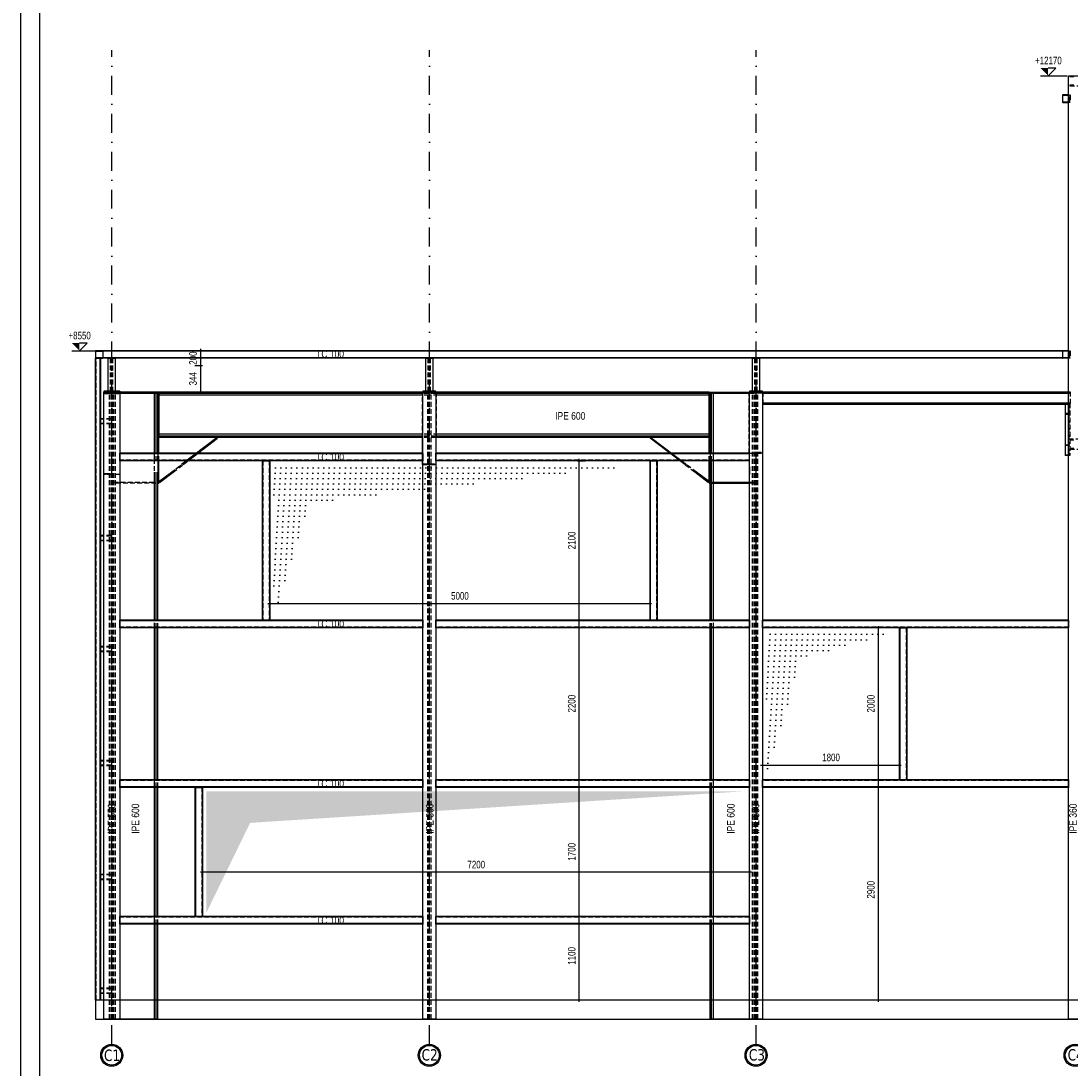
# Model space of a CAD drawing. Extents: x 293186 to 369035, y -341273 to -122059.
# Tile 25 of 64: x 293186 to 307007, y -233082 to -219296. Entities that reach past the tile are written whole.
import ezdxf

# ---------------------------------------------------------------- set-up
doc = ezdxf.new("R2010")
doc.units = 0
doc.header["$LTSCALE"] = 50
doc.linetypes.add('DASHDOT', pattern=[10, 5, -2.5, 0, -2.5])
doc.linetypes.add('HIDDEN', pattern=[1.875, 1.25, -0.625])
doc.layers.add('ECHELLE_1_50', color=7, linetype='CONTINUOUS')
doc.styles.add('ARIAL', font='txt')
doc.styles.add('TAHOMA', font='txt')
pattern_1 = [(0, (0, 0), (75, 70.7), [0, -70.7])]

# ---------------------------------------------------------------- blocks, each defined once
blk = doc.blocks.new('*D198')
at = {"layer": 'ECHELLE_1_50', "color": 150}
for p, q in [((306606, -220016), (306956, -220016)), ((306706, -220016), (306806, -219916)), ((306806, -219916), (306706, -219916))]:
    blk.add_line(p, q, dxfattribs=at)
blk.add_solid([(306706, -220016), (306706, -219916), (306606, -219916)], dxfattribs=at)
at = {"layer": 'ECHELLE_1_50', "color": 26, "style": 'ARIAL', "width": 0.75}
blk.add_text('+12170', height=100, dxfattribs=at).set_placement((306533, -219866))
blk = doc.blocks.new('*D202')
at = {"layer": 'ECHELLE_1_50', "color": 150}
for p, q in [((293955, -223637), (294055, -223537)), ((294055, -223537), (293955, -223537)), ((293855, -223637), (294205, -223637))]:
    blk.add_line(p, q, dxfattribs=at)
blk.add_solid([(293955, -223637), (293955, -223537), (293855, -223537)], dxfattribs=at)
at = {"layer": 'ECHELLE_1_50', "color": 26, "style": 'ARIAL', "width": 0.75}
blk.add_text('+8550', height=100, dxfattribs=at).set_placement((293811, -223487))
blk = doc.blocks.new('*D220')
at = {"layer": 'ECHELLE_1_50'}
h = blk.add_hatch(color=150, dxfattribs=at)
edge = h.paths.add_edge_path()
edge.add_arc((295550, -223837), 6.25, 0, 360)
h = blk.add_hatch(color=150, dxfattribs=at)
edge = h.paths.add_edge_path()
edge.add_arc((295550, -224181), 6.25, 0, 360)
at = {"layer": 'ECHELLE_1_50', "color": 150}
for p, q in [((295575, -223837), (295475, -223837)), ((295550, -223812), (295550, -224206)), ((295575, -224181), (295475, -224181))]:
    blk.add_line(p, q, dxfattribs=at)
at = {"layer": 'ECHELLE_1_50', "color": 26, "style": 'ARIAL', "width": 0.75}
blk.add_text('344', height=100, rotation=90, dxfattribs=at).set_placement((295500, -224094))
blk = doc.blocks.new('*D221')
at = {"layer": 'ECHELLE_1_50'}
h = blk.add_hatch(color=150, dxfattribs=at)
edge = h.paths.add_edge_path()
edge.add_arc((295550, -223637), 6.25, 0, 360)
h = blk.add_hatch(color=150, dxfattribs=at)
edge = h.paths.add_edge_path()
edge.add_arc((295550, -223837), 6.25, 0, 360)
at = {"layer": 'ECHELLE_1_50', "color": 150}
for p, q in [((295550, -223612), (295550, -223862)), ((295575, -223637), (295475, -223637)), ((295575, -223837), (295475, -223837))]:
    blk.add_line(p, q, dxfattribs=at)
at = {"layer": 'ECHELLE_1_50', "color": 26, "style": 'ARIAL', "width": 0.75}
blk.add_text('200', height=100, rotation=90, dxfattribs=at).set_placement((295500, -223822))
blk = doc.blocks.new('*D225')
at = {"layer": 'ECHELLE_1_50'}
h = blk.add_hatch(color=150, dxfattribs=at)
edge = h.paths.add_edge_path()
edge.add_arc((295576, -230503), 6.25, 0, 360)
h = blk.add_hatch(color=150, dxfattribs=at)
edge = h.paths.add_edge_path()
edge.add_arc((302776, -230503), 6.25, 0, 360)
at = {"layer": 'ECHELLE_1_50', "color": 150}
for p, q in [((302801, -230503), (295551, -230503)), ((295576, -230478), (295576, -230578)), ((302776, -230478), (302776, -230578))]:
    blk.add_line(p, q, dxfattribs=at)
at = {"layer": 'ECHELLE_1_50', "color": 26, "style": 'ARIAL', "width": 0.75}
blk.add_text('7200', height=100, dxfattribs=at).set_placement((299062, -230453))
blk = doc.blocks.new('*D226')
at = {"layer": 'ECHELLE_1_50'}
h = blk.add_hatch(color=150, dxfattribs=at)
edge = h.paths.add_edge_path()
edge.add_arc((300535, -231087), 6.25, 0, 360)
h = blk.add_hatch(color=150, dxfattribs=at)
edge = h.paths.add_edge_path()
edge.add_arc((300535, -232187), 6.25, 0, 360)
at = {"layer": 'ECHELLE_1_50', "color": 150}
for p, q in [((300535, -232212), (300535, -231062)), ((300560, -231087), (300460, -231087)), ((300560, -232187), (300460, -232187))]:
    blk.add_line(p, q, dxfattribs=at)
at = {"layer": 'ECHELLE_1_50', "color": 26, "style": 'ARIAL', "width": 0.75}
blk.add_text('1100', height=100, rotation=90, dxfattribs=at).set_placement((300485, -231722))
blk = doc.blocks.new('*D227')
at = {"layer": 'ECHELLE_1_50'}
h = blk.add_hatch(color=150, dxfattribs=at)
edge = h.paths.add_edge_path()
edge.add_arc((300535, -229387), 6.25, 0, 360)
h = blk.add_hatch(color=150, dxfattribs=at)
edge = h.paths.add_edge_path()
edge.add_arc((300535, -231087), 6.25, 0, 360)
at = {"layer": 'ECHELLE_1_50', "color": 150}
for p, q in [((300560, -229387), (300460, -229387)), ((300535, -231112), (300535, -229362)), ((300560, -231087), (300460, -231087))]:
    blk.add_line(p, q, dxfattribs=at)
at = {"layer": 'ECHELLE_1_50', "color": 26, "style": 'ARIAL', "width": 0.75}
blk.add_text('1700', height=100, rotation=90, dxfattribs=at).set_placement((300485, -230351))
blk = doc.blocks.new('*D228')
at = {"layer": 'ECHELLE_1_50'}
h = blk.add_hatch(color=150, dxfattribs=at)
edge = h.paths.add_edge_path()
edge.add_arc((300535, -225087), 6.25, 0, 360)
h = blk.add_hatch(color=150, dxfattribs=at)
edge = h.paths.add_edge_path()
edge.add_arc((300535, -227187), 6.25, 0, 360)
at = {"layer": 'ECHELLE_1_50', "color": 150}
for p, q in [((300510, -225087), (300610, -225087)), ((300535, -227212), (300535, -225062)), ((300510, -227187), (300610, -227187))]:
    blk.add_line(p, q, dxfattribs=at)
at = {"layer": 'ECHELLE_1_50', "color": 26, "style": 'ARIAL', "width": 0.75}
blk.add_text('2100', height=100, rotation=90, dxfattribs=at).set_placement((300485, -226251))
blk = doc.blocks.new('*D229')
at = {"layer": 'ECHELLE_1_50'}
h = blk.add_hatch(color=150, dxfattribs=at)
edge = h.paths.add_edge_path()
edge.add_arc((300535, -227187), 6.25, 0, 360)
h = blk.add_hatch(color=150, dxfattribs=at)
edge = h.paths.add_edge_path()
edge.add_arc((300535, -229387), 6.25, 0, 360)
at = {"layer": 'ECHELLE_1_50', "color": 150}
for p, q in [((300535, -229412), (300535, -227162)), ((300560, -227187), (300610, -227187)), ((300560, -229387), (300460, -229387))]:
    blk.add_line(p, q, dxfattribs=at)
at = {"layer": 'ECHELLE_1_50', "color": 26, "style": 'ARIAL', "width": 0.75}
blk.add_text('2200', height=100, rotation=90, dxfattribs=at).set_placement((300485, -228401))
blk = doc.blocks.new('*D230')
at = {"layer": 'ECHELLE_1_50'}
h = blk.add_hatch(color=150, dxfattribs=at)
edge = h.paths.add_edge_path()
edge.add_arc((296461, -226965), 6.25, 0, 360)
h = blk.add_hatch(color=150, dxfattribs=at)
edge = h.paths.add_edge_path()
edge.add_arc((301461, -226965), 6.25, 0, 360)
at = {"layer": 'ECHELLE_1_50', "color": 150}
for p, q in [((296436, -226965), (301486, -226965)), ((296461, -226940), (296461, -227040)), ((301461, -226940), (301461, -227040))]:
    blk.add_line(p, q, dxfattribs=at)
at = {"layer": 'ECHELLE_1_50', "color": 26, "style": 'ARIAL', "width": 0.75}
blk.add_text('5000', height=100, dxfattribs=at).set_placement((298847, -226915))
blk = doc.blocks.new('*D231')
at = {"layer": 'ECHELLE_1_50'}
h = blk.add_hatch(color=150, dxfattribs=at)
edge = h.paths.add_edge_path()
edge.add_arc((302946, -229092), 6.25, 0, 360)
h = blk.add_hatch(color=150, dxfattribs=at)
edge = h.paths.add_edge_path()
edge.add_arc((304746, -229092), 6.25, 0, 360)
at = {"layer": 'ECHELLE_1_50', "color": 150}
for p, q in [((302921, -229092), (304771, -229092)), ((302946, -229067), (302946, -229167)), ((304746, -229067), (304746, -229167))]:
    blk.add_line(p, q, dxfattribs=at)
at = {"layer": 'ECHELLE_1_50', "color": 26, "style": 'ARIAL', "width": 0.75}
blk.add_text('1800', height=100, dxfattribs=at).set_placement((303732, -229042))
blk = doc.blocks.new('*D232')
at = {"layer": 'ECHELLE_1_50'}
h = blk.add_hatch(color=150, dxfattribs=at)
edge = h.paths.add_edge_path()
edge.add_arc((304472, -229287), 6.25, 0, 360)
h = blk.add_hatch(color=150, dxfattribs=at)
edge = h.paths.add_edge_path()
edge.add_arc((304472, -232187), 6.25, 0, 360)
at = {"layer": 'ECHELLE_1_50', "color": 150}
for p, q in [((304472, -232212), (304472, -229262)), ((304497, -229287), (304397, -229287)), ((304497, -232187), (304397, -232187))]:
    blk.add_line(p, q, dxfattribs=at)
at = {"layer": 'ECHELLE_1_50', "color": 26, "style": 'ARIAL', "width": 0.75}
blk.add_text('2900', height=100, rotation=90, dxfattribs=at).set_placement((304422, -230851))
blk = doc.blocks.new('*D233')
at = {"layer": 'ECHELLE_1_50'}
h = blk.add_hatch(color=150, dxfattribs=at)
edge = h.paths.add_edge_path()
edge.add_arc((304472, -227287), 6.25, 0, 360)
h = blk.add_hatch(color=150, dxfattribs=at)
edge = h.paths.add_edge_path()
edge.add_arc((304472, -229287), 6.25, 0, 360)
at = {"layer": 'ECHELLE_1_50', "color": 150}
for p, q in [((304497, -227287), (304397, -227287)), ((304472, -229312), (304472, -227262)), ((304497, -229287), (304397, -229287))]:
    blk.add_line(p, q, dxfattribs=at)
at = {"layer": 'ECHELLE_1_50', "color": 26, "style": 'ARIAL', "width": 0.75}
blk.add_text('2000', height=100, rotation=90, dxfattribs=at).set_placement((304422, -228401))

msp = doc.modelspace()

# ---------------------------------------------------------------- hatches: boundary and pattern name
at = {"layer": 'ECHELLE_1_50'}
h = msp.add_hatch(dxfattribs=at)
h.set_pattern_fill('DOTS3', color=9, scale=94.48819, style=0, pattern_type=2)
h.set_pattern_definition(pattern_1)
h.paths.add_polyline_path([(301411, -225137), (296511, -225137), (296511, -227137), (296991, -225639)])
h = msp.add_hatch(dxfattribs=at)
h.set_pattern_fill('DOTS3', color=9, scale=94.48819, style=0, pattern_type=2)
h.set_pattern_definition(pattern_1)
h.paths.add_polyline_path([(304696, -227337), (302996, -227337), (302996, -229237), (303458, -227690)])
h = msp.add_hatch(dxfattribs=at)
h.set_pattern_fill('DOTS3', color=9, scale=94.48819, style=0, pattern_type=2)
h.set_pattern_definition(pattern_1)
h.paths.add_polyline_path([(302726, -229437), (295626, -229437), (295626, -231037), (296202, -229854)])

# ---------------------------------------------------------------- linework, layer by layer
at = {"layer": 'ECHELLE_1_50', "color": 158, "linetype": 'DASHDOT'}
for p, q in [((294381, -232769), (294381, -219680)), ((298561, -232769), (298561, -219680)), ((302861, -232769), (302861, -219680))]:
    msp.add_line(p, q, dxfattribs=at)
at = {"layer": 'ECHELLE_1_50', "color": 54, "linetype": 'HIDDEN'}
for p, q in [((306993, -220270), (306993, -220364)), ((294170, -232187), (294170, -223737)), ((294170, -232187), (294170, -223737)), ((294172, -232187), (294172, -223737)), ((294174, -232187), (294174, -223737)), ((294228, -232187), (294228, -223737)), ((294230, -232187), (294230, -223737)), ((294231, -232187), (294231, -223737)), ((294232, -232187), (294232, -223737)), ((306976, -223641), (294266, -223641)), ((306976, -223641), (294266, -223641)), ((306976, -223643), (294266, -223643)), ((306976, -223645), (294266, -223645)), ((306976, -223729), (294266, -223729)), ((306976, -223731), (294266, -223731)), ((306976, -223732), (294266, -223732)), ((306976, -223733), (294266, -223733)), ((306976, -223637), (306976, -223643)), ((306976, -223731), (306976, -223737)), ((306993, -223640), (306993, -223734)), ((294375, -224533), (294236, -224533)), ((294375, -224535), (294236, -224535)), ((294375, -224536), (294236, -224536)), ((294375, -224536), (294236, -224536)), ((294375, -224538), (294236, -224538)), ((294375, -224540), (294236, -224540)), ((294375, -224594), (294236, -224594)), ((294375, -224596), (294236, -224596)), ((294375, -224597), (294236, -224597)), ((294375, -224598), (294236, -224598)), ((294375, -224599), (294236, -224599)), ((294375, -224601), (294236, -224601)), ((298476, -224991), (294486, -224991)), ((298476, -224991), (294486, -224991)), ((298476, -224993), (294486, -224993)), ((298476, -224995), (294486, -224995)), ((302776, -224991), (298646, -224991)), ((302776, -224991), (298646, -224991)), ((302776, -224993), (298646, -224993)), ((302776, -224995), (298646, -224995)), ((298476, -225079), (294486, -225079)), ((298476, -225081), (294486, -225081)), ((298476, -225082), (294486, -225082)), ((298476, -225083), (294486, -225083)), ((296365, -225087), (296365, -227187)), ((296365, -225087), (296365, -227187)), ((296367, -225087), (296367, -227187)), ((296369, -225087), (296369, -227187)), ((296453, -225087), (296453, -227187)), ((296455, -225087), (296455, -227187)), ((296456, -225087), (296456, -227187)), ((296457, -225087), (296457, -227187)), ((298476, -225082), (298476, -225087)), ((298476, -225137), (298476, -225142)), ((302776, -225079), (298646, -225079)), ((302776, -225081), (298646, -225081)), ((302776, -225082), (298646, -225082)), ((302776, -225083), (298646, -225083)), ((301465, -225087), (301465, -227187)), ((301465, -225087), (301465, -227187)), ((301467, -225087), (301467, -227187)), ((301469, -225087), (301469, -227187)), ((301553, -225087), (301553, -227187)), ((301555, -225087), (301555, -227187)), ((301556, -225087), (301556, -227187)), ((301557, -225087), (301557, -227187)), ((294375, -226073), (294236, -226073)), ((294375, -226075), (294236, -226075)), ((294375, -226076), (294236, -226076)), ((294375, -226077), (294236, -226077)), ((294375, -226078), (294236, -226078)), ((294375, -226080), (294236, -226080)), ((294375, -226134), (294236, -226134)), ((294375, -226136), (294236, -226136)), ((294375, -226138), (294236, -226138)), ((294375, -226138), (294236, -226138)), ((294375, -226139), (294236, -226139)), ((294375, -226142), (294236, -226142)), ((298476, -227191), (294486, -227191)), ((298476, -227191), (294486, -227191)), ((298476, -227193), (294486, -227193)), ((298476, -227195), (294486, -227195)), ((302776, -227191), (298646, -227191)), ((302776, -227191), (298646, -227191)), ((302776, -227193), (298646, -227193)), ((302776, -227195), (298646, -227195)), ((306976, -227191), (302946, -227191)), ((306976, -227191), (302946, -227191)), ((306976, -227193), (302946, -227193)), ((306976, -227195), (302946, -227195)), ((306976, -227187), (306976, -227193)), ((298476, -227279), (294486, -227279)), ((298476, -227281), (294486, -227281)), ((298476, -227282), (294486, -227282)), ((298476, -227283), (294486, -227283)), ((302776, -227279), (298646, -227279)), ((302776, -227281), (298646, -227281)), ((302776, -227282), (298646, -227282)), ((302776, -227283), (298646, -227283)), ((306976, -227279), (302946, -227279)), ((306976, -227281), (302946, -227281)), ((306976, -227282), (302946, -227282)), ((306976, -227283), (302946, -227283)), ((304750, -227287), (304750, -229287)), ((304750, -227287), (304750, -229287)), ((304752, -227287), (304752, -229287)), ((304754, -227287), (304754, -229287)), ((304838, -227287), (304838, -229287)), ((304840, -227287), (304840, -229287)), ((304841, -227287), (304841, -229287)), ((304842, -227287), (304842, -229287)), ((306976, -227281), (306976, -227287)), ((294375, -227533), (294236, -227533)), ((294375, -227535), (294236, -227535)), ((294375, -227536), (294236, -227536)), ((294375, -227536), (294236, -227536)), ((294375, -227538), (294236, -227538)), ((294375, -227540), (294236, -227540)), ((294375, -227594), (294236, -227594)), ((294375, -227596), (294236, -227596)), ((294375, -227597), (294236, -227597)), ((294375, -227598), (294236, -227598)), ((294375, -227599), (294236, -227599)), ((294375, -227601), (294236, -227601)), ((294375, -229033), (294236, -229033)), ((294375, -229035), (294236, -229035)), ((294375, -229036), (294236, -229036)), ((294375, -229036), (294236, -229036)), ((294375, -229038), (294236, -229038)), ((294375, -229040), (294236, -229040)), ((294375, -229094), (294236, -229094)), ((294375, -229096), (294236, -229096)), ((294375, -229097), (294236, -229097)), ((294375, -229098), (294236, -229098)), ((294375, -229099), (294236, -229099)), ((294375, -229101), (294236, -229101)), ((298476, -229291), (294486, -229291)), ((298476, -229291), (294486, -229291)), ((298476, -229293), (294486, -229293)), ((298476, -229295), (294486, -229295)), ((298476, -229379), (294486, -229379)), ((298476, -229381), (294486, -229381)), ((298476, -229382), (294486, -229382)), ((298476, -229383), (294486, -229383)), ((295480, -229387), (295480, -231087)), ((295480, -229387), (295480, -231087)), ((295482, -229387), (295482, -231087)), ((295484, -229387), (295484, -231087)), ((295568, -229387), (295568, -231087)), ((295570, -229387), (295570, -231087)), ((295571, -229387), (295571, -231087)), ((295572, -229387), (295572, -231087)), ((302776, -229291), (298646, -229291)), ((302776, -229291), (298646, -229291)), ((302776, -229293), (298646, -229293)), ((302776, -229295), (298646, -229295)), ((302776, -229379), (298646, -229379)), ((302776, -229381), (298646, -229381)), ((302776, -229382), (298646, -229382)), ((302776, -229383), (298646, -229383)), ((306976, -229291), (302946, -229291)), ((306976, -229291), (302946, -229291)), ((306976, -229293), (302946, -229293)), ((306976, -229295), (302946, -229295)), ((306976, -229379), (302946, -229379)), ((306976, -229381), (302946, -229381)), ((306976, -229382), (302946, -229382)), ((306976, -229383), (302946, -229383)), ((294375, -230533), (294236, -230533)), ((294375, -230535), (294236, -230535)), ((294375, -230536), (294236, -230536)), ((294375, -230536), (294236, -230536)), ((294375, -230538), (294236, -230538)), ((294375, -230540), (294236, -230540)), ((294375, -230594), (294236, -230594)), ((294375, -230596), (294236, -230596)), ((294375, -230597), (294236, -230597)), ((294375, -230598), (294236, -230598)), ((294375, -230599), (294236, -230599)), ((294375, -230601), (294236, -230601)), ((298476, -231091), (294486, -231091)), ((298476, -231091), (294486, -231091)), ((298476, -231093), (294486, -231093)), ((298476, -231095), (294486, -231095)), ((298476, -231179), (294486, -231179)), ((298476, -231181), (294486, -231181)), ((298476, -231182), (294486, -231182)), ((298476, -231183), (294486, -231183)), ((302776, -231091), (298646, -231091)), ((302776, -231091), (298646, -231091)), ((302776, -231093), (298646, -231093)), ((302776, -231095), (298646, -231095)), ((302776, -231179), (298646, -231179)), ((302776, -231181), (298646, -231181)), ((302776, -231182), (298646, -231182)), ((302776, -231183), (298646, -231183)), ((294375, -232033), (294236, -232033)), ((294375, -232035), (294236, -232035)), ((294375, -232036), (294236, -232036)), ((294375, -232036), (294236, -232036)), ((294375, -232038), (294236, -232038)), ((294375, -232040), (294236, -232040)), ((294375, -232094), (294236, -232094)), ((294375, -232096), (294236, -232096)), ((294375, -232097), (294236, -232097)), ((294375, -232098), (294236, -232098)), ((294375, -232099), (294236, -232099)), ((294375, -232101), (294236, -232101))]:
    msp.add_line(p, q, dxfattribs=at)
at = {"layer": 'ECHELLE_1_50', "color": 54, "linetype": 'CONTINUOUS'}
for p, q in [((294236, -223737), (294166, -223737)), ((294166, -232187), (294166, -223737)), ((294166, -232187), (294166, -223737)), ((294169, -232187), (294169, -223737)), ((294172, -232187), (294172, -223737)), ((294230, -232187), (294230, -223737)), ((294233, -232187), (294233, -223737)), ((294235, -232187), (294235, -223737)), ((294236, -232187), (294236, -223737)), ((306976, -223637), (294266, -223637)), ((306976, -223637), (294266, -223637)), ((306976, -223640), (294266, -223640)), ((306976, -223643), (294266, -223643)), ((306976, -223731), (294266, -223731)), ((306976, -223734), (294266, -223734)), ((306976, -223736), (294266, -223736)), ((306976, -223737), (294431, -223737)), ((306976, -223643), (306976, -223731)), ((294276, -224532), (294236, -224532)), ((294276, -224533), (294236, -224533)), ((294276, -224535), (294236, -224535)), ((294276, -224538), (294236, -224538)), ((294276, -224596), (294236, -224596)), ((294276, -224599), (294236, -224599)), ((294276, -224601), (294236, -224601)), ((298476, -224987), (294486, -224987)), ((298476, -224987), (294486, -224987)), ((298476, -224990), (294486, -224990)), ((298476, -224993), (294486, -224993)), ((298476, -224992), (298476, -225082)), ((302776, -224987), (298646, -224987)), ((302776, -224987), (298646, -224987)), ((302776, -224990), (298646, -224990)), ((302776, -224993), (298646, -224993)), ((298476, -225081), (294486, -225081)), ((298476, -225084), (294486, -225084)), ((298476, -225086), (294486, -225086)), ((296361, -225087), (296361, -227187)), ((296361, -225087), (296361, -227187)), ((296364, -225087), (296364, -227187)), ((296367, -225087), (296367, -227187)), ((296455, -225087), (296455, -227187)), ((296458, -225087), (296458, -227187)), ((296460, -225087), (296460, -227187)), ((296461, -225087), (296461, -227187)), ((302776, -225081), (298646, -225081)), ((302776, -225084), (298646, -225084)), ((302776, -225086), (298646, -225086)), ((301461, -225087), (301461, -227187)), ((301461, -225087), (301461, -227187)), ((301464, -225087), (301464, -227187)), ((301467, -225087), (301467, -227187)), ((301555, -225087), (301555, -227187)), ((301558, -225087), (301558, -227187)), ((301560, -225087), (301560, -227187)), ((301561, -225087), (301561, -227187)), ((294276, -226072), (294236, -226072)), ((294276, -226073), (294236, -226073)), ((294276, -226075), (294236, -226075)), ((294276, -226078), (294236, -226078)), ((294276, -226136), (294236, -226136)), ((294276, -226139), (294236, -226139)), ((294276, -226142), (294236, -226142)), ((298476, -227187), (294486, -227187)), ((298476, -227187), (294486, -227187)), ((298476, -227190), (294486, -227190)), ((298476, -227193), (294486, -227193)), ((296461, -227187), (296361, -227187)), ((302776, -227187), (298646, -227187)), ((302776, -227187), (298646, -227187)), ((302776, -227190), (298646, -227190)), ((302776, -227193), (298646, -227193)), ((301561, -227187), (301461, -227187)), ((306976, -227187), (302946, -227187)), ((306976, -227187), (302946, -227187)), ((306976, -227190), (302946, -227190)), ((306976, -227193), (302946, -227193)), ((306976, -227193), (306976, -227281)), ((298476, -227281), (294486, -227281)), ((298476, -227284), (294486, -227284)), ((298476, -227286), (294486, -227286)), ((298476, -227287), (294486, -227287)), ((302776, -227281), (298646, -227281)), ((302776, -227284), (298646, -227284)), ((302776, -227286), (298646, -227286)), ((306976, -227281), (302946, -227281)), ((306976, -227284), (302946, -227284)), ((306976, -227286), (302946, -227286)), ((304746, -227287), (304846, -227287)), ((304746, -227287), (304746, -229287)), ((304746, -227287), (304746, -229287)), ((304749, -227287), (304749, -229287)), ((304752, -227287), (304752, -229287)), ((304840, -227287), (304840, -229287)), ((304843, -227287), (304843, -229287)), ((304845, -227287), (304845, -229287)), ((294276, -227532), (294236, -227532)), ((294276, -227533), (294236, -227533)), ((294276, -227535), (294236, -227535)), ((294276, -227538), (294236, -227538)), ((294276, -227596), (294236, -227596)), ((294276, -227599), (294236, -227599)), ((294276, -227601), (294236, -227601)), ((294276, -229032), (294236, -229032)), ((294276, -229033), (294236, -229033)), ((294276, -229035), (294236, -229035)), ((294276, -229038), (294236, -229038)), ((294276, -229096), (294236, -229096)), ((294276, -229099), (294236, -229099)), ((294276, -229101), (294236, -229101)), ((298476, -229287), (294486, -229287)), ((298476, -229287), (294486, -229287)), ((298476, -229290), (294486, -229290)), ((298476, -229293), (294486, -229293)), ((298476, -229381), (294486, -229381)), ((298476, -229384), (294486, -229384)), ((298476, -229386), (294486, -229386)), ((298476, -229387), (294486, -229387)), ((295476, -229387), (295476, -231087)), ((295476, -229387), (295476, -231087)), ((295479, -229387), (295479, -231087)), ((295482, -229387), (295482, -231087)), ((295570, -229387), (295570, -231087)), ((295573, -229387), (295573, -231087)), ((295575, -229387), (295575, -231087)), ((295576, -229387), (295576, -231087)), ((302776, -229287), (298646, -229287)), ((302776, -229287), (298646, -229287)), ((302776, -229290), (298646, -229290)), ((302776, -229293), (298646, -229293)), ((302776, -229381), (298646, -229381)), ((302776, -229384), (298646, -229384)), ((302776, -229386), (298646, -229386)), ((306976, -229287), (302946, -229287)), ((306976, -229287), (302946, -229287)), ((306976, -229290), (302946, -229290)), ((306976, -229293), (302946, -229293)), ((306976, -229381), (302946, -229381)), ((306976, -229384), (302946, -229384)), ((306976, -229386), (302946, -229386)), ((294276, -230532), (294236, -230532)), ((294276, -230533), (294236, -230533)), ((294276, -230535), (294236, -230535)), ((294276, -230538), (294236, -230538)), ((294276, -230596), (294236, -230596)), ((294276, -230599), (294236, -230599)), ((294276, -230601), (294236, -230601)), ((298476, -231087), (294486, -231087)), ((298476, -231087), (294486, -231087)), ((298476, -231090), (294486, -231090)), ((298476, -231093), (294486, -231093)), ((298476, -231181), (294486, -231181)), ((298476, -231184), (294486, -231184)), ((298476, -231186), (294486, -231186)), ((302776, -231087), (298646, -231087)), ((302776, -231087), (298646, -231087)), ((302776, -231090), (298646, -231090)), ((302776, -231093), (298646, -231093)), ((302776, -231181), (298646, -231181)), ((302776, -231184), (298646, -231184)), ((302776, -231186), (298646, -231186)), ((294276, -232032), (294236, -232032)), ((294276, -232033), (294236, -232033)), ((294276, -232035), (294236, -232035)), ((294276, -232038), (294236, -232038)), ((294276, -232096), (294236, -232096)), ((294276, -232099), (294236, -232099)), ((294276, -232101), (294236, -232101))]:
    msp.add_line(p, q, dxfattribs=at)
at = {"layer": 'ECHELLE_1_50', "color": 141, "linetype": 'HIDDEN'}
for p, q in [((294431, -223737), (294331, -223737)), ((294366, -224174), (294366, -223737)), ((294378, -223737), (294378, -224174)), ((294383, -224174), (294383, -223737)), ((294395, -224174), (294395, -223737)), ((298546, -224174), (298546, -223737)), ((298558, -223737), (298558, -224174)), ((298563, -224174), (298563, -223737)), ((298575, -224174), (298575, -223737)), ((302846, -224174), (302846, -223737)), ((302858, -223737), (302858, -224174)), ((302863, -224174), (302863, -223737)), ((302875, -224174), (302875, -223737)), ((294351, -224182), (294276, -224182)), ((294276, -224190), (294486, -224190)), ((294276, -224191), (294486, -224191)), ((294486, -224200), (294276, -224200)), ((294276, -224200), (294351, -224200)), ((294486, -224200), (294276, -224200)), ((294331, -224171), (294331, -224174)), ((294331, -224171), (294366, -224171)), ((294366, -224174), (294331, -224174)), ((294331, -224174), (294431, -224174)), ((294375, -224183), (294351, -224182)), ((294351, -232437), (294351, -224182)), ((294351, -224200), (294375, -224199)), ((294366, -224171), (294378, -224172)), ((294378, -224174), (294366, -224174)), ((294375, -232437), (294375, -224183)), ((294383, -224172), (294395, -224171)), ((294395, -224174), (294383, -224174)), ((294410, -224182), (294386, -224183)), ((294386, -232437), (294386, -224183)), ((294386, -224196), (294486, -224196)), ((294386, -224199), (294410, -224200)), ((294395, -224171), (294431, -224171)), ((294431, -224174), (294395, -224174)), ((294405, -232437), (294405, -224196)), ((294486, -224182), (294410, -224182)), ((294410, -232437), (294410, -224182)), ((294410, -224200), (294486, -224200)), ((294429, -232437), (294429, -224196)), ((294431, -224174), (294431, -224171)), ((294943, -232437), (294943, -224196)), ((298539, -224182), (298476, -224182)), ((298557, -224184), (298476, -224184)), ((298476, -224184), (298646, -224184)), ((298476, -224191), (298557, -224191)), ((298476, -224193), (298539, -224193)), ((298646, -224194), (298476, -224194)), ((298646, -224194), (298476, -224194)), ((298557, -224200), (298476, -224200)), ((298511, -224171), (298511, -224174)), ((298511, -224171), (298546, -224171)), ((298546, -224174), (298511, -224174)), ((298511, -224174), (298611, -224174)), ((298557, -224182), (298539, -224182)), ((298539, -232437), (298539, -224182)), ((298539, -224193), (298557, -224193)), ((298546, -224171), (298558, -224172)), ((298558, -224174), (298546, -224174)), ((298557, -232437), (298557, -224182)), ((298563, -224172), (298575, -224171)), ((298575, -224174), (298563, -224174)), ((298583, -224182), (298565, -224182)), ((298565, -232437), (298565, -224182)), ((298646, -224184), (298565, -224184)), ((298565, -224191), (298646, -224191)), ((298565, -224193), (298583, -224193)), ((298646, -224200), (298565, -224200)), ((298575, -224171), (298611, -224171)), ((298611, -224174), (298575, -224174)), ((298646, -224182), (298583, -224182)), ((298583, -232437), (298583, -224182)), ((298583, -224193), (298646, -224193)), ((298611, -224174), (298611, -224171)), ((302300, -232437), (302300, -224196)), ((302839, -224182), (302776, -224182)), ((302776, -224184), (302946, -224184)), ((302776, -224193), (302839, -224193)), ((302946, -224194), (302776, -224194)), ((302946, -224194), (302776, -224194)), ((302776, -224196), (302857, -224196)), ((302811, -224171), (302811, -224174)), ((302811, -224171), (302846, -224171)), ((302846, -224174), (302811, -224174)), ((302811, -224174), (302911, -224174)), ((302814, -232437), (302814, -224196)), ((302838, -232437), (302838, -224196)), ((302857, -224182), (302839, -224182)), ((302839, -232437), (302839, -224182)), ((302839, -224193), (302857, -224193)), ((302846, -224171), (302858, -224172)), ((302858, -224174), (302846, -224174)), ((302857, -232437), (302857, -224182)), ((302863, -224172), (302875, -224171)), ((302875, -224174), (302863, -224174)), ((302883, -224182), (302865, -224182)), ((302865, -232437), (302865, -224182)), ((302865, -224193), (302883, -224193)), ((302875, -224171), (302911, -224171)), ((302911, -224174), (302875, -224174)), ((302946, -224182), (302883, -224182)), ((302883, -232437), (302883, -224182)), ((302883, -224193), (302946, -224193)), ((302911, -224174), (302911, -224171)), ((294943, -225087), (294943, -224987)), ((294967, -225087), (294967, -224987)), ((294986, -225087), (294986, -224987)), ((294986, -224987), (294986, -225087)), ((302257, -224987), (302257, -225087)), ((302257, -225087), (302257, -224987)), ((302276, -225087), (302276, -224987)), ((302300, -225087), (302300, -224987)), ((302771, -224985), (302946, -224984)), ((302883, -224985), (302883, -224975)), ((298476, -225125), (298557, -225125)), ((298476, -225134), (298646, -225134)), ((298557, -225135), (298476, -225135)), ((298539, -225135), (298539, -225125)), ((298557, -225135), (298557, -225125)), ((298583, -225135), (298583, -225125)), ((294405, -225366), (294967, -225366)), ((294967, -225381), (294405, -225381)), ((302814, -225381), (302814, -225366)), ((294943, -227287), (294943, -227187)), ((294967, -227287), (294967, -227187)), ((294967, -227191), (294967, -227187)), ((294986, -227287), (294986, -227187)), ((294986, -227191), (294986, -227187)), ((294967, -227287), (294967, -227283)), ((294986, -227287), (294986, -227283)), ((294943, -229387), (294943, -229287)), ((294967, -229387), (294967, -229287)), ((294967, -229291), (294967, -229287)), ((294967, -229387), (294967, -229383)), ((294986, -229387), (294986, -229287)), ((294986, -229291), (294986, -229287)), ((294986, -229387), (294986, -229383)), ((294943, -231187), (294943, -231087)), ((294967, -231187), (294967, -231087)), ((294967, -231091), (294967, -231087)), ((294967, -231187), (294967, -231183)), ((294986, -231187), (294986, -231087)), ((294986, -231091), (294986, -231087)), ((294986, -231187), (294986, -231183))]:
    msp.add_line(p, q, dxfattribs=at)
at = {"layer": 'ECHELLE_1_50', "color": 141, "linetype": 'CONTINUOUS'}
for p, q in [((294331, -223737), (294431, -223737)), ((294331, -223737), (294331, -224171)), ((294431, -224171), (294431, -223737)), ((298511, -223737), (298611, -223737)), ((298511, -223737), (298511, -224171)), ((298611, -224171), (298611, -223737)), ((302811, -223737), (302911, -223737)), ((302811, -223737), (302811, -224171)), ((302911, -224171), (302911, -223737)), ((294276, -224181), (294486, -224181)), ((294431, -224171), (294331, -224171)), ((294486, -224171), (294486, -224184)), ((294943, -224987), (294943, -224196)), ((294967, -224987), (294967, -224196)), ((294986, -224987), (294986, -224196)), ((298476, -224181), (298646, -224181)), ((298611, -224171), (298511, -224171)), ((302257, -224196), (302776, -224196)), ((302276, -224987), (302276, -224196)), ((302300, -224987), (302300, -224196)), ((302776, -224181), (302946, -224181)), ((302911, -224171), (302811, -224171)), ((298471, -225134), (298471, -224781)), ((298471, -225134), (298476, -225134)), ((302257, -227187), (302257, -225087)), ((302276, -227187), (302276, -225087)), ((302300, -225366), (302300, -225087)), ((294943, -227187), (294943, -225237)), ((294967, -227187), (294967, -225237)), ((294986, -227187), (294986, -225237)), ((302776, -225166), (302776, -225256)), ((302276, -225366), (302776, -225366)), ((302300, -227187), (302300, -225381)), ((294943, -229287), (294943, -227287)), ((294967, -229287), (294967, -227287)), ((294986, -229287), (294986, -227287)), ((302257, -229287), (302257, -227287)), ((302276, -229287), (302276, -227287)), ((302300, -229287), (302300, -227287)), ((294943, -231087), (294943, -229387)), ((294967, -231087), (294967, -229387)), ((294986, -231087), (294986, -229387)), ((302257, -231087), (302257, -229387)), ((302276, -231087), (302276, -229387)), ((302300, -231087), (302300, -229387)), ((294943, -232437), (294943, -231187)), ((294967, -232437), (294967, -231187)), ((294986, -232437), (294986, -231187)), ((302257, -232437), (302257, -231187)), ((302276, -232437), (302276, -231187)), ((302300, -232437), (302300, -231187))]:
    msp.add_line(p, q, dxfattribs=at)
at = {"layer": 'ECHELLE_1_50', "color": 5, "linetype": 'CONTINUOUS'}
for p, q in [((298476, -224200), (295001, -224200)), ((298476, -224224), (295001, -224224)), ((302242, -224181), (298646, -224181)), ((302242, -224224), (298646, -224224)), ((298476, -224738), (295001, -224738)), ((298476, -224762), (295001, -224762)), ((298476, -224781), (295001, -224781)), ((302242, -224738), (298646, -224738)), ((302242, -224762), (298646, -224762)), ((302242, -225381), (302242, -225087)), ((295010, -225373), (295188, -225237)), ((302233, -225373), (302054, -225237))]:
    msp.add_line(p, q, dxfattribs=at)
at = {"layer": 'ECHELLE_1_50', "color": 5, "linetype": 'HIDDEN'}
for p, q in [((298557, -224224), (295001, -224224)), ((302242, -224224), (298565, -224224)), ((298557, -224738), (295001, -224738)), ((295001, -225361), (295767, -224781)), ((298557, -224762), (298476, -224762)), ((298557, -224781), (298476, -224781)), ((302242, -224738), (298565, -224738)), ((298646, -224762), (298565, -224762)), ((298646, -224781), (298565, -224781)), ((295001, -225087), (295001, -224987)), ((302242, -225087), (302242, -224987)), ((302242, -224991), (302242, -224987)), ((295166, -225237), (295298, -225137)), ((295188, -225237), (295320, -225137)), ((302054, -225237), (301923, -225137)), ((302077, -225237), (301945, -225137)), ((302242, -225087), (302242, -225083))]:
    msp.add_line(p, q, dxfattribs=at)
at = {"layer": 'ECHELLE_1_50', "color": 22, "linetype": 'CONTINUOUS'}
for p, q in [((302946, -224177, 2540), (306976, -224177, 2540)), ((302946, -224184, 2540), (306976, -224184, 2540)), ((302946, -224185, 2540), (306976, -224185, 2540)), ((302946, -224194, 2540), (306976, -224194, 2540)), ((302946, -224322, 2540), (306976, -224322, 2540)), ((302946, -224329, 2540), (306976, -224329, 2540)), ((302946, -224337, 2540), (306931, -224337, 2540)), ((302946, -224339, 2540), (306931, -224339, 2540))]:
    msp.add_line(p, q, dxfattribs=at)
at = {"layer": 'ECHELLE_1_50', "color": 22, "linetype": 'HIDDEN'}
for p, q in [((302946, -224179, 2540), (306994, -224179, 2540)), ((302946, -224186, 2540), (306994, -224186, 2540)), ((302946, -224187, 2540), (306994, -224187, 2540)), ((302946, -224195, 2540), (306994, -224195, 2540)), ((302946, -224322, 2540), (306994, -224322, 2540)), ((302946, -224330, 2540), (306994, -224330, 2540)), ((302946, -224331, 2540), (306994, -224331, 2540)), ((302946, -224332, 2540), (306994, -224332, 2540))]:
    msp.add_line(p, q, dxfattribs=at)
at = {"layer": 'ECHELLE_1_50', "color": 1, "linetype": 'HIDDEN'}
for p, q in [((306976, -224184), (306994, -224184)), ((306976, -224185), (306994, -224185)), ((306976, -224194), (306994, -224194)), ((306931, -224337), (306994, -224337)), ((306931, -224339), (306994, -224339)), ((306976, -224322), (306994, -224322)), ((306976, -224329), (306994, -224329)), ((306991, -224332), (306976, -224332)), ((306991, -224343), (306976, -224343)), ((306976, -224344), (306991, -224344)), ((306984, -224353), (306976, -224345)), ((306984, -224366), (306976, -224357)), ((306976, -224357), (306984, -224365)), ((306984, -224994), (306984, -224353)), ((306991, -224332), (306991, -225016)), ((294375, -224532), (294276, -224532)), ((294375, -224538), (294276, -224538)), ((306974, -224460), (306974, -225005)), ((306976, -224458), (306984, -224450)), ((306976, -224472), (306976, -224458)), ((306976, -224471), (306984, -224462)), ((306984, -224462), (306976, -224470)), ((306991, -224472), (306976, -224472)), ((306976, -224483), (306991, -224483)), ((306991, -224484), (306976, -224484)), ((294375, -224596), (294276, -224596)), ((294375, -224602), (294276, -224602)), ((294967, -224991), (294967, -224987)), ((294986, -224991), (294986, -224987)), ((301731, -224991), (301726, -224987)), ((301753, -224991), (301748, -224987)), ((302276, -224991), (302276, -224987)), ((306931, -224876), (306991, -224876)), ((294967, -225087), (294967, -225083)), ((294986, -225087), (294986, -225083)), ((302276, -225087), (302276, -225083)), ((302776, -225011), (302776, -225016)), ((306991, -225016), (306976, -225016)), ((294276, -225252), (294375, -225252)), ((294486, -225265), (294276, -225265)), ((294375, -225267), (294276, -225267)), ((294351, -225267), (294351, -225252)), ((294375, -225267), (294375, -225252)), ((302776, -225256), (302776, -225261)), ((302300, -225381), (302300, -225366)), ((302300, -225381), (302300, -225366)), ((294375, -226072), (294276, -226072)), ((294375, -226078), (294276, -226078)), ((294375, -226136), (294276, -226136)), ((294375, -226142), (294276, -226142)), ((298476, -227187), (298476, -227192)), ((302257, -227287), (302257, -227187)), ((302257, -227191), (302257, -227187)), ((302276, -227287), (302276, -227187)), ((302276, -227191), (302276, -227187)), ((302300, -227287), (302300, -227187)), ((302776, -227187), (302776, -227192)), ((298476, -227282), (298476, -227287)), ((302257, -227287), (302257, -227283)), ((302276, -227287), (302276, -227283)), ((302776, -227282), (302776, -227287)), ((294375, -227532), (294276, -227532)), ((294375, -227538), (294276, -227538)), ((294375, -227596), (294276, -227596)), ((294375, -227602), (294276, -227602)), ((294375, -229032), (294276, -229032)), ((294375, -229038), (294276, -229038)), ((294375, -229096), (294276, -229096)), ((294375, -229102), (294276, -229102)), ((298476, -229287), (298476, -229292)), ((298476, -229382), (298476, -229387)), ((302257, -229387), (302257, -229287)), ((302257, -229291), (302257, -229287)), ((302257, -229387), (302257, -229383)), ((302276, -229387), (302276, -229287)), ((302276, -229291), (302276, -229287)), ((302276, -229387), (302276, -229383)), ((302300, -229387), (302300, -229287)), ((302776, -229287), (302776, -229292)), ((302776, -229382), (302776, -229387)), ((306976, -229287), (306976, -229293)), ((306976, -229381), (306976, -229387)), ((294375, -230532), (294276, -230532)), ((294375, -230538), (294276, -230538)), ((294375, -230596), (294276, -230596)), ((294375, -230602), (294276, -230602)), ((298476, -231087), (298476, -231092)), ((298476, -231182), (298476, -231187)), ((302257, -231187), (302257, -231087)), ((302257, -231091), (302257, -231087)), ((302257, -231187), (302257, -231183)), ((302276, -231187), (302276, -231087)), ((302276, -231091), (302276, -231087)), ((302276, -231187), (302276, -231183)), ((302300, -231187), (302300, -231087)), ((302776, -231087), (302776, -231092)), ((302776, -231182), (302776, -231187)), ((294375, -232032), (294276, -232032)), ((294375, -232038), (294276, -232038)), ((294375, -232096), (294276, -232096)), ((294375, -232102), (294276, -232102)), ((302857, -232437), (302776, -232437))]:
    msp.add_line(p, q, dxfattribs=at)
at = {"layer": 'ECHELLE_1_50', "color": 1, "linetype": 'CONTINUOUS'}
for p, q in [((306974, -224343), (306974, -224460)), ((306931, -224472), (306976, -224472)), ((296361, -225087), (296461, -225087)), ((301461, -225087), (301561, -225087)), ((306976, -225016), (306931, -225016)), ((294486, -227287), (294486, -227187)), ((298476, -227192), (298476, -227282)), ((302776, -227192), (302776, -227282)), ((294486, -229387), (294486, -229287)), ((295476, -229387), (295576, -229387)), ((298476, -229292), (298476, -229382)), ((302776, -229292), (302776, -229382)), ((306976, -229293), (306976, -229381)), ((295576, -231087), (295476, -231087)), ((298476, -231092), (298476, -231182)), ((302776, -231092), (302776, -231182)), ((294986, -232437), (294386, -232437)), ((302776, -232437), (302257, -232437))]:
    msp.add_line(p, q, dxfattribs=at)
at = {"layer": 'ECHELLE_1_50', "color": 32, "linetype": 'CONTINUOUS'}
for points in [[(293186, -205510), (368085, -205510), (368085, -247460), (293186, -247460), (293186, -205510)], [(293436, -205760), (367835, -205760), (367835, -247210), (293436, -247210), (293436, -205760)]]:
    msp.add_lwpolyline(points, dxfattribs=at)
at = {"layer": 'ECHELLE_1_50', "color": 141, "linetype": 'CONTINUOUS'}
for points in [[(307146, -232437), (306976, -232437), (306976, -232437), (306976, -220016), (306976, -220016), (307146, -220016), (307146, -220016), (307146, -232437)], [(294486, -224171), (294276, -224171), (294276, -224171), (294276, -224181)], [(294486, -232437), (294276, -232437), (294276, -232437), (294276, -224181), (294276, -224181), (294486, -224181), (294486, -224181), (294486, -232437)], [(294486, -224196), (294986, -224196), (294986, -224196), (294986, -224181), (294986, -224181), (294486, -224181)], [(298646, -224184), (298646, -224171), (298646, -224171), (298476, -224171), (298476, -224171), (298476, -224181)], [(298646, -232437), (298476, -232437), (298476, -232437), (298476, -224181), (298476, -224181), (298646, -224181), (298646, -224181), (298646, -232437)], [(302257, -224196), (302257, -224181), (302257, -224181), (302776, -224181)], [(302257, -224987), (302257, -224196), (302257, -224196), (302776, -224196)], [(302946, -224188), (302946, -224171), (302946, -224171), (302776, -224171), (302776, -224171), (302776, -224181)], [(302946, -232437), (302776, -232437), (302776, -232437), (302776, -224181), (302776, -224181), (302946, -224181), (302946, -224181), (302946, -232437)], [(302946, -224984), (302951, -224984), (302951, -224984), (302951, -224339)], [(298646, -225134), (298651, -225134), (298651, -225134), (298651, -224781)], [(302276, -225366), (302276, -225381), (302276, -225381), (302776, -225381)]]:
    msp.add_lwpolyline(points, dxfattribs=at)
at = {"layer": 'ECHELLE_1_50', "color": 1, "linetype": 'HIDDEN'}
for points in [[(306991, -220016), (306991, -220025), (306991, -220025), (307046, -220025)], [(307046, -220141), (306991, -220141), (306991, -220141), (306991, -220149), (306991, -220149), (307131, -220149)], [(306976, -224177), (306994, -224177), (306994, -224177), (306994, -224339)], [(307131, -224801), (306991, -224801), (306991, -224801), (306991, -224810), (306991, -224810), (307046, -224810)], [(306984, -224898), (306974, -224887), (306974, -224887), (306931, -224884)], [(306931, -225009), (306974, -225005), (306974, -225005), (306984, -224994)], [(307046, -224926), (306991, -224926), (306991, -224926), (306991, -224934), (306991, -224934), (307131, -224934)]]:
    msp.add_lwpolyline(points, dxfattribs=at)
at = {"layer": 'ECHELLE_1_50', "color": 54, "linetype": 'CONTINUOUS'}
for points in [[(306976, -220267), (306900, -220267), (306900, -220267), (306897, -220267), (306897, -220267), (306895, -220270), (306895, -220270), (306894, -220273), (306894, -220273), (306894, -220361), (306894, -220361), (306895, -220364), (306895, -220364), (306897, -220366), (306897, -220366), (306900, -220367), (306900, -220367), (306976, -220367)], [(306976, -220363), (306902, -220363), (306902, -220363), (306900, -220362), (306900, -220362), (306899, -220361), (306899, -220361), (306898, -220359), (306898, -220359), (306898, -220275), (306898, -220275), (306899, -220273), (306899, -220273), (306900, -220271), (306900, -220271), (306902, -220271), (306902, -220271), (306976, -220271)], [(294266, -223731), (294266, -223643), (294266, -223643), (294265, -223640), (294265, -223640), (294263, -223637), (294263, -223637), (294260, -223637), (294260, -223637), (294172, -223637), (294172, -223637), (294169, -223637), (294169, -223637), (294166, -223640), (294166, -223640), (294166, -223643), (294166, -223643), (294166, -223731), (294166, -223731), (294166, -223734), (294166, -223734), (294169, -223736), (294169, -223736), (294172, -223737), (294172, -223737), (294260, -223737), (294260, -223737), (294263, -223736), (294263, -223736), (294265, -223734), (294265, -223734), (294266, -223731)], [(294262, -223645), (294262, -223729), (294262, -223729), (294261, -223731), (294261, -223731), (294260, -223732), (294260, -223732), (294258, -223733), (294258, -223733), (294174, -223733), (294174, -223733), (294172, -223732), (294172, -223732), (294170, -223731), (294170, -223731), (294170, -223729), (294170, -223729), (294170, -223645), (294170, -223645), (294170, -223643), (294170, -223643), (294172, -223641), (294172, -223641), (294174, -223641), (294174, -223641), (294258, -223641), (294258, -223641), (294260, -223641), (294260, -223641), (294261, -223643), (294261, -223643), (294262, -223645)], [(294331, -223737), (294266, -223737), (294266, -223737), (294266, -223637)], [(294276, -224602), (294236, -224602), (294236, -224602), (294236, -224532)], [(298476, -225087), (294486, -225087), (294486, -225087), (294486, -224987)], [(302776, -225087), (298646, -225087), (298646, -225087), (298646, -224987)], [(294276, -226142), (294236, -226142), (294236, -226142), (294236, -226072)], [(302776, -227287), (298646, -227287), (298646, -227287), (298646, -227187)], [(306976, -227287), (302946, -227287), (302946, -227287), (302946, -227187)], [(304846, -227287), (304846, -229287), (304846, -229287), (304746, -229287)], [(294276, -227602), (294236, -227602), (294236, -227602), (294236, -227532)], [(294276, -229102), (294236, -229102), (294236, -229102), (294236, -229032)], [(302776, -229387), (298646, -229387), (298646, -229387), (298646, -229287)], [(306976, -229387), (302946, -229387), (302946, -229387), (302946, -229287)], [(294276, -230602), (294236, -230602), (294236, -230602), (294236, -230532)], [(298476, -231187), (294486, -231187), (294486, -231187), (294486, -231087)], [(302776, -231187), (298646, -231187), (298646, -231187), (298646, -231087)], [(294276, -232102), (294236, -232102), (294236, -232102), (294236, -232032)]]:
    msp.add_lwpolyline(points, dxfattribs=at)
at = {"layer": 'ECHELLE_1_50', "color": 54, "linetype": 'HIDDEN'}
for points in [[(306976, -220267), (306988, -220267), (306988, -220267), (306991, -220267), (306991, -220267), (306993, -220270)], [(306976, -220363), (306986, -220363), (306986, -220363), (306988, -220362), (306988, -220362), (306990, -220361), (306990, -220361), (306990, -220359), (306990, -220359), (306990, -220275), (306990, -220275), (306990, -220273), (306990, -220273), (306988, -220271), (306988, -220271), (306986, -220271), (306986, -220271), (306976, -220271)], [(306993, -220270), (306994, -220273), (306994, -220273), (306994, -220361), (306994, -220361), (306993, -220364)], [(306993, -220364), (306991, -220366), (306991, -220366), (306988, -220367), (306988, -220367), (306976, -220367)], [(306900, -223637), (306897, -223637), (306897, -223637), (306895, -223640), (306895, -223640), (306894, -223643), (306894, -223643), (306894, -223731), (306894, -223731), (306895, -223734), (306895, -223734), (306897, -223736), (306897, -223736), (306900, -223737)], [(306902, -223733), (306900, -223732), (306900, -223732), (306899, -223731), (306899, -223731), (306898, -223729), (306898, -223729), (306898, -223645), (306898, -223645), (306899, -223643), (306899, -223643), (306900, -223641), (306900, -223641), (306902, -223641)], [(306976, -223637), (306988, -223637), (306988, -223637), (306991, -223637), (306991, -223637), (306993, -223640)], [(306976, -223733), (306986, -223733), (306986, -223733), (306988, -223732), (306988, -223732), (306990, -223731), (306990, -223731), (306990, -223729), (306990, -223729), (306990, -223645), (306990, -223645), (306990, -223643), (306990, -223643), (306988, -223641), (306988, -223641), (306986, -223641), (306986, -223641), (306976, -223641)], [(306993, -223734), (306991, -223736), (306991, -223736), (306988, -223737), (306988, -223737), (306976, -223737)], [(306993, -223640), (306994, -223643), (306994, -223643), (306994, -223731), (306994, -223731), (306993, -223734)]]:
    msp.add_lwpolyline(points, dxfattribs=at)
at = {"layer": 'ECHELLE_1_50', "color": 5, "linetype": 'CONTINUOUS'}
for points in [[(295001, -224987), (295001, -224181), (295001, -224181), (294986, -224181), (294986, -224181), (294986, -224987)], [(298476, -224181), (295001, -224181), (295001, -224181), (295001, -224781)], [(302242, -224181), (302242, -224200), (302242, -224200), (298646, -224200)], [(302242, -224987), (302242, -224181), (302242, -224181), (302257, -224181), (302257, -224181), (302257, -224987)], [(295320, -225137), (295774, -224790), (295774, -224790), (295767, -224781), (295767, -224781), (295298, -225137)], [(302242, -224762), (302242, -224781), (302242, -224781), (298646, -224781)], [(301923, -225137), (301469, -224790), (301469, -224790), (301476, -224781), (301476, -224781), (301945, -225137)], [(294986, -225087), (294986, -225381), (294986, -225381), (295001, -225381), (295001, -225381), (295001, -225087)], [(302242, -225381), (302257, -225381), (302257, -225381), (302257, -225087)], [(295010, -225373), (295001, -225361), (295001, -225361), (295166, -225237)], [(302233, -225373), (302242, -225361), (302242, -225361), (302077, -225237)]]:
    msp.add_lwpolyline(points, dxfattribs=at)
at = {"layer": 'ECHELLE_1_50', "color": 141, "linetype": 'HIDDEN'}
for points in [[(298471, -224781), (298471, -224184), (298471, -224184), (298651, -224184), (298651, -224184), (298651, -224781)], [(302771, -224985), (302771, -224184), (302771, -224184), (302951, -224184), (302951, -224184), (302951, -224339)], [(302946, -224985), (302865, -224985), (302865, -224985), (302865, -224975), (302865, -224975), (302946, -224975)], [(298646, -225135), (298565, -225135), (298565, -225135), (298565, -225125), (298565, -225125), (298646, -225125)], [(302776, -225366), (302838, -225366), (302838, -225366), (302838, -225381), (302838, -225381), (302776, -225381)]]:
    msp.add_lwpolyline(points, dxfattribs=at)
at = {"layer": 'ECHELLE_1_50', "color": 1, "linetype": 'CONTINUOUS'}
for points in [[(306976, -224332), (306931, -224332), (306931, -224332), (306931, -225016)], [(306931, -224339), (306974, -224343), (306974, -224343), (306976, -224345)], [(306976, -224458), (306974, -224460), (306974, -224460), (306931, -224464)]]:
    msp.add_lwpolyline(points, dxfattribs=at)
at = {"layer": 'ECHELLE_1_50', "color": 9, "linetype": 'CONTINUOUS'}
msp.add_lwpolyline([(294166, -232437), (334206, -232437), (334206, -232187), (294166, -232187)], close=True, dxfattribs=at)
at = {"layer": 'ECHELLE_1_50', "color": 158, "linetype": 'CONTINUOUS'}
for centre, radius in [((294381, -232914), 145), ((294381, -232914), 130), ((298561, -232914), 145), ((298561, -232914), 130), ((302861, -232914), 145), ((302861, -232914), 130), ((307061, -232914), 145), ((307061, -232914), 130)]:
    msp.add_circle(centre, radius, dxfattribs=at)

# ---------------------------------------------------------------- block references
at = {"layer": 'ECHELLE_1_50', "color": 0}
for name in ['*D198', '*D202', '*D221', '*D220', '*D228', '*D230', '*D229', '*D233', '*D231', '*D232', '*D227', '*D225', '*D226']:
    msp.add_blockref(name, (0, 0), dxfattribs=at)

# ---------------------------------------------------------------- texts
at = {"layer": 'ECHELLE_1_50', "color": 7, "style": 'ARIAL', "width": 0.8}
for s, p in [('TC 100', (297071, -223729)), ('IPE 600', (300217, -224545)), ('TC 100', (297071, -225087)), ('TC 100', (297071, -227284)), ('TC 100', (297071, -229387)), ('TC 100', (297071, -231187))]:
    msp.add_text(s, height=100, dxfattribs=at).set_placement(p)
for s, p in [('IPE 550', (294429, -229997)), ('IPE 600', (294742, -229997)), ('IPE 360', (298616, -229997)), ('IPE 600', (302579, -229997)), ('IPE 360', (302904, -229997)), ('IPE 360', (307083, -229997))]:
    msp.add_text(s, height=100, rotation=90, dxfattribs=at).set_placement(p)
at = {"layer": 'ECHELLE_1_50', "color": 96, "style": 'TAHOMA', "width": 0.9}
for s, p in [('C1', (294279, -232989)), ('C2', (298459, -232983)), ('C3', (302766, -232983)), ('C4', (306963, -232983))]:
    msp.add_text(s, height=150, dxfattribs=at).set_placement(p)

doc.saveas('drawing.dxf')
